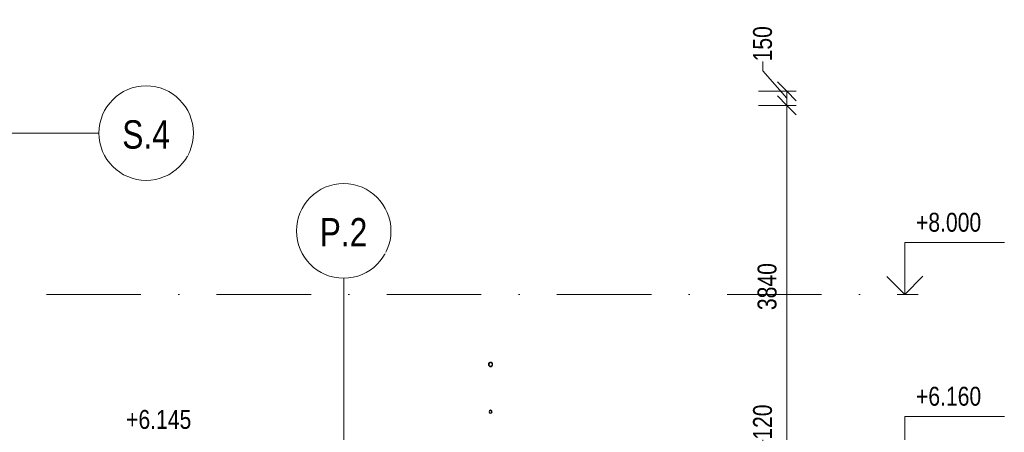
# Model space of a CAD drawing. Header units: millimetres. Extents: x -2033 to 156832, y -23587 to 25008.
# Tile 58 of 71: x 88446 to 98862, y 6543 to 10906. Entities that reach past the tile are written whole.
import ezdxf

# ---------------------------------------------------------------- set-up
doc = ezdxf.new("R2010")
doc.units = ezdxf.units.MM
doc.linetypes.add('Čerchovaná 10mm', pattern=[1800, 1000, -400, 0, -400])
for name, color, linetype, lineweight in [('CA_KOTY', 3, 'Continuous', 9), ('CA_KOTY-100', 3, 'Continuous', 9), ('CA_KOTYVYS', 3, 'Continuous', 9), ('CA_OSY', 5, 'Continuous', 9), ('CA_PSVBUB', 3, 'Continuous', 9), ('CA_REZY', 1, 'Continuous', 25), ('CA_ZARIZPRED', 8, 'Continuous', 13), ('Popisky podlahy', 250, 'Continuous', 9)]:
    doc.layers.add(name, color=color, linetype=linetype, lineweight=lineweight)
doc.styles.add('Arial_3', font='arial.ttf', dxfattribs={"width": 0.8, "height": 200})
doc.styles.add('Arial_8', font='arial.ttf', dxfattribs={"width": 0.8, "height": 300})
doc.dimstyles.new('HP_Přímá_-_2_mm_Ariel_1-100', dxfattribs={"dimscale": 304.8, "dimtxt": 204.05188, "dimasz": 0.656168, "dimexe": 0.328084, "dimexo": 0.0625, "dimgap": 0.164042, "dimtad": 1, "dimdec": 0, "dimzin": 0, "dimdsep": 46, "dimtxsty": 'Arial_3', "dimblk1": 'OBLIQUE', "dimblk2": 'OBLIQUE', "dimsah": 1, "dimcen": 0.09, "dimazin": 0, "dimtfac": 1, "dimtdec": 4, "dimtix": 1, "dimtmove": 1, "dimatfit": 3, "dimfxl": 0.984252, "dimfxlon": 1, "dimtvp": 1, "dimtolj": 1, "dimtzin": 0, "dimarcsym": 2})
doc.dimstyles.new('HP_Přímá_-_2_mm_Ariel_1-100_1', dxfattribs={"dimscale": 304.8, "dimtxt": 204.05188, "dimasz": 0.656168, "dimexe": 0.328084, "dimexo": 0.0625, "dimgap": 0.164042, "dimtad": 1, "dimdec": 0, "dimzin": 0, "dimdsep": 46, "dimtxsty": 'Arial_3', "dimblk1": 'OBLIQUE', "dimblk2": 'OBLIQUE', "dimsah": 1, "dimcen": 0.09, "dimazin": 0, "dimtfac": 1, "dimtdec": 4, "dimtix": 1, "dimtmove": 0, "dimatfit": 3, "dimfxl": 0.984252, "dimfxlon": 1, "dimtvp": 1, "dimtolj": 1, "dimtzin": 0, "dimarcsym": 2})

# ---------------------------------------------------------------- blocks, each defined once
blk = doc.blocks.new('ocelová kce final - 11542_003_OK-HALA_TaO-2_ET_AciS_2025-05-29_upr_dwg-2597525-ŘEZ 3 _vestavek V1')
at = {"layer": 'CA_REZY'}
for centre, radius, start, end in [((21867, 7260), 22.2, 90, 270), ((21867, 7260), 19.4, 90, 270), ((21867, 7260), 22.2, 270, 90), ((21867, 7260), 19.3, 270, 90), ((21867, 6760), 16, 0, 180), ((21867, 6760), 14, 0, 180), ((21867, 6760), 16, 180, 0), ((21867, 6760), 14, 180, 0)]:
    blk.add_arc(centre, radius, start, end, dxfattribs=at)
blk = doc.blocks.new('ocelová kce final - ocelová kce final-2597615-ŘEZ 3 _vestavek V1')
blk.add_blockref('ocelová kce final - 11542_003_OK-HALA_TaO-2_ET_AciS_2025-05-29_upr_dwg-2597525-ŘEZ 3 _vestavek V1', (0, 0))
blk = doc.blocks.new('Podlaží - Bez názvu-542800-ŘEZ 3 _vestavek V1')
at = {"layer": 'CA_KOTYVYS'}
for p, q in [((-833, 6710), (-1886, 6710)), ((-833, 6160), (-833, 6710)), ((-833, 6160), (-1025, 6353)), ((-833, 6160), (-643, 6350)), ((-833, 6160), (-974, 6160))]:
    blk.add_line(p, q, dxfattribs=at)
blk = doc.blocks.new('DIMBLOCK72-ŘEZ 3 _vestavek V1')
at = {"layer": 'CA_KOTY-100'}
for p, q in [((96307, 10465), (96307, 10365)), ((96307, 10365), (96562, 10075)), ((96562, 10150), (96462, 10250)), ((96562, 10150), (96262, 10150)), ((96562, 10150), (96562, 10000)), ((96562, 10150), (96662, 10050)), ((96562, 10150), (96662, 10150)), ((96562, 10000), (96262, 10000)), ((96562, 10000), (96462, 10100)), ((96562, 10000), (96662, 9900)), ((96562, 10000), (96662, 10000))]:
    blk.add_line(p, q, dxfattribs=at)
at = {"layer": 'CA_KOTY-100', "color": 0, "insert": (96204, 10465), "char_height": 200, "width": 440.75, "attachment_point": 1, "rotation": 90, "line_spacing_factor": 0.941778, "style": 'Arial_3'}
blk.add_mtext('150', dxfattribs=at)
blk = doc.blocks.new('_Oblique')
at = {"color": 0, "linetype": 'ByBlock', "lineweight": -2}
blk.add_line((-0.5, -0.5), (0.5, 0.5), dxfattribs=at)
blk = doc.blocks.new('DIMBLOCK73-ŘEZ 3 _vestavek V1')
at = {"layer": 'CA_KOTY-100'}
for p, q in [((96562, 10000), (96262, 10000)), ((96562, 10000), (96462, 10100)), ((96562, 10000), (96562, 6160)), ((96562, 10000), (96662, 9900)), ((96562, 10000), (96662, 10000)), ((96562, 6160), (96462, 6260)), ((96562, 6160), (96262, 6160)), ((96562, 6160), (96662, 6060)), ((96562, 6160), (96662, 6160))]:
    blk.add_line(p, q, dxfattribs=at)
at = {"layer": 'CA_KOTY-100', "color": 0, "insert": (96252, 7835), "char_height": 200, "width": 587.67, "attachment_point": 1, "rotation": 90, "line_spacing_factor": 0.941778, "style": 'Arial_3'}
blk.add_mtext('3840', dxfattribs=at)
blk = doc.blocks.new('DIMBLOCK74-ŘEZ 3 _vestavek V1')
at = {"layer": 'CA_KOTY-100'}
for p, q in [((96307, 6464), (96307, 6364)), ((96307, 6364), (96562, 6100)), ((96562, 6160), (96462, 6260)), ((96562, 6160), (96262, 6160)), ((96562, 6160), (96562, 6040)), ((96562, 6160), (96662, 6060)), ((96562, 6160), (96662, 6160)), ((96562, 6040), (96462, 6140)), ((96562, 6040), (96262, 6040)), ((96562, 6040), (96662, 5940)), ((96562, 6040), (96662, 6040))]:
    blk.add_line(p, q, dxfattribs=at)
at = {"layer": 'CA_KOTY-100', "color": 0, "insert": (96204, 6464), "char_height": 200, "width": 440.75, "attachment_point": 1, "rotation": 90, "line_spacing_factor": 0.941778, "style": 'Arial_3'}
blk.add_mtext('120', dxfattribs=at)
blk = doc.blocks.new('Popisek podlahy - Popisek podlahy-1418391-ŘEZ 3 _vestavek V1')
at = {"layer": 'Popisky podlahy'}
blk.add_circle((14626, 11933), 500, dxfattribs=at)
blk = doc.blocks.new('HP_Popisek stěny - HP_Popisek stěny-1417901-ŘEZ 3 _vestavek V1')
at = {"layer": 'CA_PSVBUB'}
blk.add_circle((18224, 9707), 500, dxfattribs=at)

msp = doc.modelspace()

# ---------------------------------------------------------------- linework, layer by layer
at = {"layer": 'CA_OSY', "linetype": 'Čerchovaná 10mm'}
msp.add_line((70727.6, 8000), (97809.2, 8000), dxfattribs=at)
at = {"layer": 'CA_PSVBUB'}
msp.add_line((88184.5, 9706.8), (89284.7, 9706.8), dxfattribs=at)
at = {"layer": 'Popisky podlahy'}
msp.add_line((91873.8, 5489.8), (91873.8, 8172.4), dxfattribs=at)

# ---------------------------------------------------------------- block references
at = {"layer": 'CA_KOTYVYS', "extrusion": (0, 0, -1)}
for p in [(-96976.6, 1840), (-96976.6, 0)]:
    msp.add_blockref('Podlaží - Bez názvu-542800-ŘEZ 3 _vestavek V1', p, dxfattribs=at)
at = {"layer": 'CA_PSVBUB'}
msp.add_blockref('HP_Popisek stěny - HP_Popisek stěny-1417901-ŘEZ 3 _vestavek V1', (71560.2, 0), dxfattribs=at)
at = {"layer": 'CA_ZARIZPRED'}
msp.add_blockref('ocelová kce final - ocelová kce final-2597615-ŘEZ 3 _vestavek V1', (71560.2, 0), dxfattribs=at)
at = {"layer": 'Popisky podlahy'}
msp.add_blockref('Popisek podlahy - Popisek podlahy-1418391-ŘEZ 3 _vestavek V1', (77248, -3260.1), dxfattribs=at)

# ---------------------------------------------------------------- texts
at = {"layer": 'CA_KOTY', "insert": (89572, 6779), "char_height": 200, "width": 815.357, "attachment_point": 1, "line_spacing_factor": 0.941778, "style": 'Arial_3'}
msp.add_mtext('+6.145', dxfattribs=at)
at = {"layer": 'CA_KOTYVYS', "char_height": 200, "width": 852.995, "attachment_point": 1, "style": 'Arial_3'}
for s, insert in [('+8.000', (97927.9, 8864.2)), ('+6.160', (97927.9, 7024.2))]:
    msp.add_mtext(s, dxfattribs=dict(at, insert=insert))

# ---------------------------------------------------------------- dimensions: what is measured, and where the dimension line sits
at = {"layer": 'CA_KOTY'}
for base, p1, p2, override, picture, middle in [((96562, 10000), (96262, 10150), (96262, 10000), {"dimpost": '<>', "dimfxl": 150}, 'DIMBLOCK72-ŘEZ 3 _vestavek V1', (96337.8, 10685.8)), ((96562, 6040), (96262, 6160), (96262, 6040), {"dimpost": '<>', "dimfxl": 120}, 'DIMBLOCK74-ŘEZ 3 _vestavek V1', (96337.8, 6684.1))]:
    dim = msp.add_linear_dim(base=base, p1=p1, p2=p2, angle=90, dimstyle='HP_Přímá_-_2_mm_Ariel_1-100', override=override, dxfattribs=at)
    dim.commit()
    dim.dimension.update_dxf_attribs({"geometry": picture, "text_midpoint": middle, "dimtype": 160, "text_rotation": 90})
dim = msp.add_linear_dim(base=(96562, 6160), p1=(96262, 10000), p2=(96262, 6160), angle=90, dimstyle='HP_Přímá_-_2_mm_Ariel_1-100_1', override={"dimpost": '<>', "dimfxl": 3840}, dxfattribs=at)
dim.commit()
dim.dimension.update_dxf_attribs({"geometry": 'DIMBLOCK73-ŘEZ 3 _vestavek V1', "text_midpoint": (96409.8, 8080)})

# ---------------------------------------------------------------- next in the draw order: texts
at = {"layer": 'CA_PSVBUB', "insert": (89531.4, 9842.8), "char_height": 300, "width": 622.109, "attachment_point": 1, "style": 'Arial_8', "bg_fill": 3, "box_fill_scale": 1.25, "bg_fill_color": 256, "bg_fill_true_color": 13158600, "bg_fill_transparency": 0}
msp.add_mtext('S.4', dxfattribs=at)
at = {"layer": 'Popisky podlahy', "color": 7, "insert": (91620.5, 8808.4), "char_height": 300, "width": 622.109, "attachment_point": 1, "style": 'Arial_8', "bg_fill": 3, "box_fill_scale": 1.25, "bg_fill_color": 256, "bg_fill_true_color": 13158600, "bg_fill_transparency": 0}
msp.add_mtext('P.2', dxfattribs=at)

doc.saveas('drawing.dxf')
